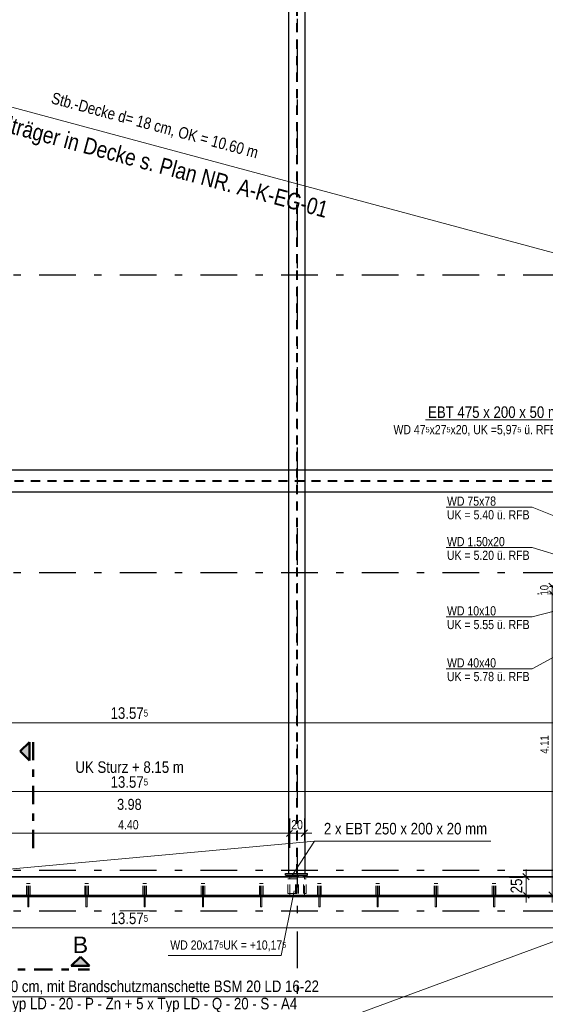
# Model space of a CAD drawing. Header units: millimetres. Extents: x -13 to 146, y -13 to 60.
# Tile 96 of 170: x 29.58 to 36.75, y 18.61 to 32.04. Entities that reach past the tile are written whole.
import ezdxf

# ---------------------------------------------------------------- set-up
doc = ezdxf.new("R2010")
doc.units = ezdxf.units.MM
for name, pattern in [('DASHDOT', [1, 0.5, -0.25, 0, -0.25]), ('DASHDOTX2', [2, 1, -0.5, 0, -0.5]), ('HIDDEN', [0.375, 0.25, -0.125])]:
    doc.linetypes.add(name, pattern=pattern)
doc.layers.add('Achsen', color=7, linetype='Continuous', lineweight=20)
doc.layers.add('Texte', color=7, linetype='Continuous', lineweight=20)
doc.styles.add('Arial', font='arial.ttf')
doc.styles.add('Arial Narrow', font='ARIALN.TTF')
doc.dimstyles.new('Arch_Strakon_dimstyle', dxfattribs={"dimtxt": 11.25, "dimasz": 1, "dimexe": 1.25, "dimexo": 0.0625, "dimgap": 1, "dimtad": 0, "dimdec": 5, "dimzin": 12, "dimdsep": 46, "dimtxsty": 'Arial Narrow', "dimblk": 'Arrowhead_Tick', "dimsah": 1, "dimcen": 0, "dimse1": 1, "dimse2": 1, "dimclrd": 6, "dimclrt": 3, "dimazin": 0, "dimtfac": 1, "dimtdec": 4, "dimtmove": 0, "dimatfit": 3, "dimldrblk": 'NONE', "dimfxl": 1, "dimtvp": 1, "dimtolj": 1, "dimtzin": 0, "dimlwd": 13, "dimarcsym": 2})

# ---------------------------------------------------------------- blocks, each defined once
blk = doc.blocks.new('Arrowhead_Tick')
at = {"color": 0, "linetype": 'Continuous', "lineweight": -2}
for p, q in [((0, 20), (0, -10)), ((-1, 0), (0, 0)), ((10, 0), (0, 0))]:
    blk.add_line(p, q, dxfattribs=at)
at = {"color": 2, "linetype": 'Continuous', "lineweight": 35}
blk.add_line((4.4, 4.4), (-4.4, -4.4), dxfattribs=at)
blk = doc.blocks.new('*D12')
at = {"layer": 'Achsen', "color": 6, "linetype": 'Continuous', "lineweight": 13}
blk.add_line((36.487, 20.108), (36.487, 20.338), dxfattribs=at)
at = {"layer": 'Defpoints', "color": 0}
for p in [(39.095, 20.348), (39.095, 20.098)]:
    blk.add_point(p, dxfattribs=at)
at = {"layer": 'Achsen', "color": 6, "lineweight": 13, "xscale": 0.01, "yscale": 0.01, "zscale": 0.01}
for p, rotation in [((36.487, 20.348), 90), ((36.487, 20.098), 270)]:
    blk.add_blockref('Arrowhead_Tick', p, dxfattribs=dict(at, rotation=rotation))
at = {"layer": 'Achsen', "color": 2, "lineweight": 35, "insert": (36.357, 20.223), "char_height": 0.1575, "attachment_point": 5, "rotation": 90, "style": 'Arial Narrow', "bg_fill": 3, "box_fill_scale": 1.1, "bg_fill_color": 256, "bg_fill_true_color": 13158600, "bg_fill_transparency": 0}
blk.add_mtext('\\A1;25', dxfattribs=at)
at = {"layer": 'Defpoints', "color": 0}
blk.add_point((36.487, 20.348), dxfattribs=at)
blk = doc.blocks.new('_None')
blk = doc.blocks.new('*D71')
at = {"layer": 'Achsen', "color": 6, "linetype": 'Continuous', "lineweight": 13}
blk.add_line((24.299, 22.45), (37.855, 22.45), dxfattribs=at)
at = {"layer": 'Defpoints', "color": 0}
for p in [(24.289, 29.625), (37.865, 26.048), (37.865, 22.45)]:
    blk.add_point(p, dxfattribs=at)
at = {"layer": 'Achsen', "color": 6, "lineweight": 13, "xscale": 0.01, "yscale": 0.01, "zscale": 0.01}
blk.add_blockref('Arrowhead_Tick', (37.865, 22.45), dxfattribs=at)
at = {"layer": 'Achsen', "color": 6, "lineweight": 13, "xscale": 0.01, "yscale": 0.01, "zscale": 0.01, "rotation": 180}
blk.add_blockref('Arrowhead_Tick', (24.289, 22.45), dxfattribs=at)
at = {"layer": 'Achsen', "color": 2, "lineweight": 35, "insert": (31.077, 22.58), "char_height": 0.1575, "attachment_point": 5, "style": 'Arial Narrow', "bg_fill": 3, "box_fill_scale": 1.1, "bg_fill_color": 256, "bg_fill_true_color": 13158600, "bg_fill_transparency": 0}
blk.add_mtext('\\A1;13.57{\\A1;\\H.6x;\\S5;}', dxfattribs=at)
blk = doc.blocks.new('*D115')
at = {"color": 6, "linetype": 'Continuous', "lineweight": 13}
blk.add_line((28.775, 38.05), (31.055, 38.05), dxfattribs=at)
at = {"layer": 'Defpoints', "color": 0}
for p in [(31.065, 38.05), (31.065, 37.378), (28.765, 25.888)]:
    blk.add_point(p, dxfattribs=at)
at = {"color": 6, "lineweight": 13, "xscale": 0.01, "yscale": 0.01, "zscale": 0.01, "rotation": 180}
blk.add_blockref('Arrowhead_Tick', (28.765, 38.05), dxfattribs=at)
at = {"color": 6, "lineweight": 13, "xscale": 0.01, "yscale": 0.01, "zscale": 0.01}
blk.add_blockref('Arrowhead_Tick', (31.065, 38.05), dxfattribs=at)
at = {"color": 2, "lineweight": 35, "insert": (29.915, 38.18), "char_height": 0.1575, "attachment_point": 5, "style": 'Arial Narrow', "bg_fill": 3, "box_fill_scale": 1.1, "bg_fill_color": 256, "bg_fill_true_color": 13158600, "bg_fill_transparency": 0}
blk.add_mtext('\\A1;2.30', dxfattribs=at)
blk = doc.blocks.new('*D116')
at = {"color": 6, "linetype": 'Continuous', "lineweight": 13}
blk.add_line((35.675, 38.05), (37.955, 38.05), dxfattribs=at)
at = {"layer": 'Defpoints', "color": 0}
for p in [(37.965, 38.05), (35.665, 37.378), (37.965, 25.868)]:
    blk.add_point(p, dxfattribs=at)
at = {"color": 6, "lineweight": 13, "xscale": 0.01, "yscale": 0.01, "zscale": 0.01, "rotation": 180}
blk.add_blockref('Arrowhead_Tick', (35.665, 38.05), dxfattribs=at)
at = {"color": 6, "lineweight": 13, "xscale": 0.01, "yscale": 0.01, "zscale": 0.01}
blk.add_blockref('Arrowhead_Tick', (37.965, 38.05), dxfattribs=at)
at = {"color": 2, "lineweight": 35, "insert": (36.815, 38.18), "char_height": 0.1575, "attachment_point": 5, "style": 'Arial Narrow', "bg_fill": 3, "box_fill_scale": 1.1, "bg_fill_color": 256, "bg_fill_true_color": 13158600, "bg_fill_transparency": 0}
blk.add_mtext('\\A1;2.30', dxfattribs=at)
blk = doc.blocks.new('*D155')
at = {"layer": 'Achsen', "color": 6, "linetype": 'Continuous', "lineweight": 13}
blk.add_line((24.3, 19.65), (37.855, 19.65), dxfattribs=at)
at = {"layer": 'Defpoints', "color": 0}
for p in [(37.865, 20.348), (24.29, 20.098), (37.865, 19.65)]:
    blk.add_point(p, dxfattribs=at)
at = {"layer": 'Achsen', "color": 6, "lineweight": 13, "xscale": 0.01, "yscale": 0.01, "zscale": 0.01, "rotation": 180}
blk.add_blockref('Arrowhead_Tick', (24.29, 19.65), dxfattribs=at)
at = {"layer": 'Achsen', "color": 6, "lineweight": 13, "xscale": 0.01, "yscale": 0.01, "zscale": 0.01}
blk.add_blockref('Arrowhead_Tick', (37.865, 19.65), dxfattribs=at)
at = {"layer": 'Achsen', "color": 2, "lineweight": 35, "insert": (31.077, 19.78), "char_height": 0.1575, "attachment_point": 5, "style": 'Arial Narrow', "bg_fill": 3, "box_fill_scale": 1.1, "bg_fill_color": 256, "bg_fill_true_color": 13158600, "bg_fill_transparency": 0}
blk.add_mtext('\\A1;13.57{\\A1;\\H.6x;\\S5;}', dxfattribs=at)
blk = doc.blocks.new('*D239')
at = {"color": 6, "linetype": 'Continuous', "lineweight": 13}
blk.add_line((24.191, 18.71), (38.573, 18.71), dxfattribs=at)
at = {"layer": 'Defpoints', "color": 0}
for p in [(24.181, 19.938), (38.583, 19.938), (38.583, 18.71)]:
    blk.add_point(p, dxfattribs=at)
at = {"color": 6, "lineweight": 13, "xscale": 0.01, "yscale": 0.01, "zscale": 0.01, "rotation": 180}
blk.add_blockref('Arrowhead_Tick', (24.181, 18.71), dxfattribs=at)
at = {"color": 6, "lineweight": 13, "xscale": 0.01, "yscale": 0.01, "zscale": 0.01}
blk.add_blockref('Arrowhead_Tick', (38.583, 18.71), dxfattribs=at)
blk = doc.blocks.new('*D241')
at = {"color": 6, "linetype": 'Continuous', "lineweight": 13}
blk.add_line((24.3, 21.51), (37.855, 21.51), dxfattribs=at)
at = {"layer": 'Defpoints', "color": 0}
for p in [(37.865, 21.51), (24.29, 20.558), (37.865, 20.098)]:
    blk.add_point(p, dxfattribs=at)
at = {"color": 6, "lineweight": 13, "xscale": 0.01, "yscale": 0.01, "zscale": 0.01}
blk.add_blockref('Arrowhead_Tick', (37.865, 21.51), dxfattribs=at)
at = {"color": 6, "lineweight": 13, "xscale": 0.01, "yscale": 0.01, "zscale": 0.01, "rotation": 180}
blk.add_blockref('Arrowhead_Tick', (24.29, 21.51), dxfattribs=at)
at = {"color": 2, "lineweight": 35, "insert": (31.077, 21.64), "char_height": 0.1575, "attachment_point": 5, "style": 'Arial Narrow', "bg_fill": 3, "box_fill_scale": 1.1, "bg_fill_color": 256, "bg_fill_true_color": 13158600, "bg_fill_transparency": 0}
blk.add_mtext('\\A1;13.57{\\A1;\\H.6x;\\S5;}', dxfattribs=at)
blk = doc.blocks.new('*D598')
at = {"color": 6, "linetype": 'Continuous', "lineweight": 13}
blk.add_line((36.844, 20.108), (36.844, 24.197), dxfattribs=at)
at = {"layer": 'Defpoints', "color": 0}
for p in [(36.844, 24.207), (37.865, 24.207), (37.865, 20.098)]:
    blk.add_point(p, dxfattribs=at)
at = {"color": 6, "lineweight": 13, "xscale": 0.01, "yscale": 0.01, "zscale": 0.01}
for p, rotation in [((36.844, 24.207), 90), ((36.844, 20.098), 270)]:
    blk.add_blockref('Arrowhead_Tick', p, dxfattribs=dict(at, rotation=rotation))
at = {"color": 3, "lineweight": 35, "insert": (36.738, 22.152), "char_height": 0.1125, "attachment_point": 5, "rotation": 90, "style": 'Arial Narrow', "bg_fill": 3, "box_fill_scale": 1.1, "bg_fill_color": 256, "bg_fill_true_color": 13158600, "bg_fill_transparency": 0}
blk.add_mtext('\\A1;4.11', dxfattribs=at)
blk = doc.blocks.new('*D599')
at = {"color": 6, "linetype": 'Continuous', "lineweight": 13}
for p, q in [((36.844, 24.317), (36.844, 24.327)), ((36.844, 24.207), (36.844, 24.307)), ((36.844, 24.197), (36.844, 24.187))]:
    blk.add_line(p, q, dxfattribs=at)
at = {"layer": 'Defpoints', "color": 0}
for p in [(37.865, 24.307), (37.865, 24.207)]:
    blk.add_point(p, dxfattribs=at)
at = {"color": 6, "lineweight": 13, "xscale": 0.01, "yscale": 0.01, "zscale": 0.01}
for p, rotation in [((36.844, 24.307), 270), ((36.844, 24.207), 90)]:
    blk.add_blockref('Arrowhead_Tick', p, dxfattribs=dict(at, rotation=rotation))
at = {"color": 3, "lineweight": 35, "insert": (36.737, 24.257), "char_height": 0.1125, "attachment_point": 5, "rotation": 90, "style": 'Arial Narrow', "bg_fill": 3, "box_fill_scale": 1.1, "bg_fill_color": 256, "bg_fill_true_color": 13158600, "bg_fill_transparency": 0}
blk.add_mtext('\\A1;10', dxfattribs=at)
at = {"layer": 'Defpoints', "color": 0}
blk.add_point((36.844, 24.307), dxfattribs=at)
blk = doc.blocks.new('*D807')
at = {"color": 6, "linetype": 'Continuous', "lineweight": 13}
blk.add_line((28.874, 20.943), (33.254, 20.943), dxfattribs=at)
at = {"layer": 'Defpoints', "color": 0}
for p in [(33.264, 20.943), (28.864, 20.098), (33.264, 20.098)]:
    blk.add_point(p, dxfattribs=at)
at = {"color": 6, "lineweight": 13, "xscale": 0.01, "yscale": 0.01, "zscale": 0.01}
blk.add_blockref('Arrowhead_Tick', (33.264, 20.943), dxfattribs=at)
at = {"color": 6, "lineweight": 13, "xscale": 0.01, "yscale": 0.01, "zscale": 0.01, "rotation": 180}
blk.add_blockref('Arrowhead_Tick', (28.864, 20.943), dxfattribs=at)
at = {"color": 3, "lineweight": 35, "insert": (31.064, 21.057), "char_height": 0.125, "attachment_point": 5, "style": 'Arial Narrow', "bg_fill": 3, "box_fill_scale": 1.1, "bg_fill_color": 256, "bg_fill_true_color": 13158600, "bg_fill_transparency": 0}
blk.add_mtext('\\A1;4.40', dxfattribs=at)
blk = doc.blocks.new('*D808')
at = {"color": 6, "linetype": 'Continuous', "lineweight": 13}
blk.add_line((33.274, 20.943), (33.454, 20.943), dxfattribs=at)
at = {"layer": 'Defpoints', "color": 0}
for p in [(33.264, 20.098), (33.464, 20.098)]:
    blk.add_point(p, dxfattribs=at)
at = {"color": 6, "lineweight": 13, "xscale": 0.01, "yscale": 0.01, "zscale": 0.01}
blk.add_blockref('Arrowhead_Tick', (33.464, 20.943), dxfattribs=at)
at = {"color": 6, "lineweight": 13, "xscale": 0.01, "yscale": 0.01, "zscale": 0.01, "rotation": 180}
blk.add_blockref('Arrowhead_Tick', (33.264, 20.943), dxfattribs=at)
at = {"color": 3, "lineweight": 35, "insert": (33.364, 21.057), "char_height": 0.125, "attachment_point": 5, "style": 'Arial Narrow', "bg_fill": 3, "box_fill_scale": 1.1, "bg_fill_color": 256, "bg_fill_true_color": 13158600, "bg_fill_transparency": 0}
blk.add_mtext('\\A1;20', dxfattribs=at)
at = {"layer": 'Defpoints', "color": 0}
blk.add_point((33.464, 20.943), dxfattribs=at)

msp = doc.modelspace()

# ---------------------------------------------------------------- hatches: boundary and pattern name
at = {"lineweight": 25, "true_color": 0x0000ff}
for points in [[(29.589631, 22.059828), (29.714631, 21.934828), (29.714631, 22.184828)], [(30.408561, 19.257487), (30.283561, 19.132487), (30.533561, 19.132487)]]:
    msp.add_hatch(color=5, dxfattribs=at).paths.add_polyline_path(points)

# ---------------------------------------------------------------- linework, layer by layer
at = {"color": 5, "linetype": 'Continuous', "lineweight": 18}
for p, q in [((43.626709, 27.044015), (5.594235, 37.258093)), ((37.601992, 26.579798), (35.115125, 26.579798)), ((35.399653, 25.390453), (36.572373, 25.390453)), ((36.572373, 25.390453), (37.835996, 24.882191)), ((35.399653, 24.838133), (36.572373, 24.838133)), ((36.572373, 24.838133), (37.360643, 24.595937)), ((36.572373, 23.8938), (37.909315, 24.2441)), ((35.399653, 23.8938), (36.572373, 23.8938)), ((36.572373, 23.184271), (37.864608, 23.898246)), ((35.399653, 23.184271), (36.572373, 23.184271)), ((33.601597, 20.833647), (28.966411, 20.406817)), ((33.601597, 20.833647), (33.277333, 20.336215)), ((36.006716, 20.833647), (33.601597, 20.833647)), ((33.146818, 19.273438), (33.324233, 20.157851)), ((33.146818, 19.273438), (31.608544, 19.273438))]:
    msp.add_line(p, q, dxfattribs=at)
at = {"color": 4, "linetype": 'Continuous', "lineweight": 50}
for p, q in [((29.714631, 22.184828), (29.589631, 22.059828)), ((29.714631, 21.934828), (29.714631, 22.184828)), ((29.589631, 22.059828), (29.714631, 21.934828)), ((30.408561, 19.257487), (30.283561, 19.132487)), ((30.533561, 19.132487), (30.408561, 19.257487)), ((30.283561, 19.132487), (30.533561, 19.132487))]:
    msp.add_line(p, q, dxfattribs=at)
at = {"color": 4, "linetype": 'DASHDOT', "lineweight": 50, "ltscale": 0.5}
for p, q in [((29.764631, 20.737108), (29.764631, 22.184828)), ((29.178809, 19.082487), (30.533561, 19.082487))]:
    msp.add_line(p, q, dxfattribs=at)
at = {"layer": 'Achsen', "color": 3, "linetype": 'DASHDOTX2', "lineweight": 25, "ltscale": 0.5}
for p, q in [((33.364631, 39.402162), (33.364631, 13.251851)), ((3.447631, 28.55799), (49.122527, 28.55799)), ((3.447631, 24.49799), (49.122527, 24.49799)), ((3.447631, 20.43799), (49.122527, 20.43799)), ((3.447631, 19.88299), (49.122527, 19.88299))]:
    msp.add_line(p, q, dxfattribs=at)
at = {"layer": 'Achsen', "color": 5, "linetype": 'Continuous', "lineweight": 18}
msp.add_line((24.039236, 14.747263), (38.534235, 20.07808), dxfattribs=at)

# ---------------------------------------------------------------- texts
at = {"color": 2, "lineweight": 35, "insert": (26.677484, 18.491361), "char_height": 0.1575, "attachment_point": 7, "line_spacing_factor": 0.9, "style": 'Arial Narrow'}
msp.add_mtext('Querkraftdorn Schöck o. glw. e = 80 cm, mit Brandschutzmanschette BSM 20 LD 16-22{\\P}5 x Typ LD - Q - 20 - S - A4 + 9 x Typ LD - 20 - P - Zn + 5 x Typ LD - Q - 20 - S - A4', dxfattribs=at)
at = {"layer": 'Achsen', "color": 2, "lineweight": 35, "style": 'Arial Narrow'}
msp.add_text('Brückendach Stb. d= 25 cm OK. + 8.55 m, kann erst nach Fertigstellung', height=0.1575, rotation=20.192, dxfattribs=at).set_placement((27.860829, 16.221617))

# ---------------------------------------------------------------- next in the draw order: dimensions: what is measured, and where the dimension line sits
at = {"layer": 'Achsen', "lineweight": 35}
dim = msp.add_linear_dim(base=(37.865236, 22.45), p1=(24.289235, 29.62533), p2=(37.865236, 26.048114), text='13.57{\\A1;\\H.6x;\\S5;}', dimstyle='Arch_Strakon_dimstyle', override={"dimscale": 0.01, "dimtxt": 15.75, "dimasz": 1, "dimgap": 5, "dimtad": 1, "dimjust": 0, "dimtih": 0, "dimtoh": 0, "dimdec": 5, "dimdsep": 46, "dimtxsty": 'Arial Narrow', "dimclrd": 6, "dimclrt": 2, "dimtix": 1, "dimtofl": 255, "dimtmove": 0, "dimatfit": 2, "dimfxl": 0, "dimfxlon": 0, "dimtvp": 31.746032, "dimtfill": 1, "dimtfillclr": 7, "dimlwd": 13}, dxfattribs=at)
dim.commit()
dim.dimension.update_dxf_attribs({"geometry": '*D71', "text_midpoint": (31.077235, 22.45), "dimtype": 160})
dim = msp.add_linear_dim(base=(36.487084, 20.34809), p1=(39.094608, 20.09809), p2=(39.094608, 20.34809), angle=90, text='25', dimstyle='Arch_Strakon_dimstyle', override={"dimscale": 0.01, "dimtxt": 15.75, "dimasz": 1, "dimgap": 5, "dimtad": 1, "dimjust": 0, "dimtih": 0, "dimtoh": 0, "dimdec": 4, "dimdsep": 46, "dimtxsty": 'Arial Narrow', "dimclrd": 6, "dimclrt": 2, "dimtix": 1, "dimtofl": 255, "dimtmove": 0, "dimatfit": 2, "dimfxl": 0, "dimfxlon": 0, "dimtvp": 31.746032, "dimtfill": 1, "dimtfillclr": 7, "dimlwd": 13}, dxfattribs=at)
dim.commit()
dim.dimension.update_dxf_attribs({"geometry": '*D12', "text_midpoint": (36.487084, 20.22309), "dimtype": 160})

# ---------------------------------------------------------------- next in the draw order: linework, layer by layer
at = {"color": 6, "linetype": 'HIDDEN', "lineweight": 13, "ltscale": 0.5}
for p, q in [((24.334236, 25.755864), (37.819608, 25.755864)), ((24.334236, 25.740364), (37.819608, 25.740364))]:
    msp.add_line(p, q, dxfattribs=at)
at = {"layer": 'Achsen', "color": 3, "linetype": 'Continuous', "lineweight": 25}
msp.add_line((24.334236, 25.598122), (37.819608, 25.598122), dxfattribs=at)

# ---------------------------------------------------------------- next in the draw order: texts
at = {"layer": 'Texte', "color": 3, "lineweight": 25, "style": 'Arial Narrow'}
for s, p in [('WD 75x78', (35.409358, 25.409985)), ('UK = 5.40 ü. RFB', (35.409358, 25.223496)), ('WD 1.50x20', (35.409358, 24.857665)), ('UK = 5.20 ü. RFB', (35.409358, 24.671176)), ('WD 10x10', (35.409358, 23.913332)), ('WD 40x40', (35.409358, 23.203803))]:
    msp.add_text(s, height=0.125, dxfattribs=at).set_placement(p)

# ---------------------------------------------------------------- next in the draw order: dimensions: what is measured, and where the dimension line sits
at = {"lineweight": 35}
for base, p1, p2, picture, middle in [((31.064631, 38.05), (28.764631, 25.888143), (31.064631, 37.37809), '*D115', (29.914631, 38.05)), ((37.965486, 38.05), (35.664631, 37.37809), (37.965486, 25.868114), '*D116', (36.815059, 38.05))]:
    dim = msp.add_linear_dim(base=base, p1=p1, p2=p2, text='2.30', dimstyle='Arch_Strakon_dimstyle', override={"dimscale": 0.01, "dimtxt": 15.75, "dimasz": 1, "dimgap": 5, "dimtad": 1, "dimjust": 0, "dimtih": 0, "dimtoh": 0, "dimdec": 5, "dimdsep": 46, "dimtxsty": 'Arial Narrow', "dimclrd": 6, "dimclrt": 2, "dimtix": 1, "dimtofl": 255, "dimtmove": 0, "dimatfit": 2, "dimfxl": 0, "dimfxlon": 0, "dimtvp": 31.746032, "dimtfill": 1, "dimtfillclr": 7, "dimlwd": 13}, dxfattribs=at)
    dim.commit()
    dim.dimension.update_dxf_attribs({"geometry": picture, "text_midpoint": middle, "dimtype": 160})
at = {"layer": 'Achsen', "lineweight": 35}
dim = msp.add_linear_dim(base=(37.864608, 19.65), p1=(24.289608, 20.09809), p2=(37.864608, 20.34809), text='13.57{\\A1;\\H.6x;\\S5;}', dimstyle='Arch_Strakon_dimstyle', override={"dimscale": 0.01, "dimtxt": 15.75, "dimasz": 1, "dimgap": 5, "dimtad": 1, "dimjust": 0, "dimtih": 0, "dimtoh": 0, "dimdec": 5, "dimdsep": 46, "dimtxsty": 'Arial Narrow', "dimclrd": 6, "dimclrt": 2, "dimtix": 1, "dimtofl": 255, "dimtmove": 0, "dimatfit": 2, "dimfxl": 0, "dimfxlon": 0, "dimtvp": 31.746032, "dimtfill": 1, "dimtfillclr": 7, "dimlwd": 13}, dxfattribs=at)
dim.commit()
dim.dimension.update_dxf_attribs({"geometry": '*D155', "text_midpoint": (31.077108, 19.65), "dimtype": 160})

# ---------------------------------------------------------------- next in the draw order: linework, layer by layer
at = {"color": 6, "linetype": 'HIDDEN', "lineweight": 13, "ltscale": 0.5}
for p, q in [((29.690402, 19.938093), (29.691011, 19.938093)), ((29.691011, 19.938093), (29.692745, 19.938093)), ((29.692745, 19.938093), (29.69534, 19.938093)), ((29.69534, 19.938093), (29.698402, 19.938093)), ((29.698402, 19.938093), (29.701463, 19.938093)), ((29.701463, 19.938093), (29.704058, 19.938093)), ((29.704058, 19.938093), (29.705793, 19.938093)), ((29.705793, 19.938093), (29.706402, 19.938093)), ((30.484568, 19.938093), (30.485177, 19.938093)), ((30.485177, 19.938093), (30.486911, 19.938093)), ((30.486911, 19.938093), (30.489507, 19.938093)), ((30.489507, 19.938093), (30.492568, 19.938093)), ((30.492568, 19.938093), (30.49563, 19.938093)), ((30.49563, 19.938093), (30.498225, 19.938093)), ((30.498225, 19.938093), (30.499959, 19.938093)), ((30.499959, 19.938093), (30.500568, 19.938093)), ((31.278735, 19.938093), (31.279344, 19.938093)), ((31.279344, 19.938093), (31.281078, 19.938093)), ((31.281078, 19.938093), (31.283673, 19.938093)), ((31.283673, 19.938093), (31.286735, 19.938093)), ((31.286735, 19.938093), (31.289796, 19.938093)), ((31.289796, 19.938093), (31.292392, 19.938093)), ((31.292392, 19.938093), (31.294126, 19.938093)), ((31.294126, 19.938093), (31.294735, 19.938093)), ((32.072902, 19.938093), (32.073511, 19.938093)), ((32.073511, 19.938093), (32.075245, 19.938093)), ((32.075245, 19.938093), (32.07784, 19.938093)), ((32.07784, 19.938093), (32.080902, 19.938093)), ((32.080902, 19.938093), (32.083963, 19.938093)), ((32.083963, 19.938093), (32.086558, 19.938093)), ((32.086558, 19.938093), (32.088293, 19.938093)), ((32.088293, 19.938093), (32.088902, 19.938093)), ((32.867068, 19.938093), (32.867677, 19.938093)), ((32.867677, 19.938093), (32.869411, 19.938093)), ((32.869411, 19.938093), (32.872007, 19.938093)), ((32.872007, 19.938093), (32.875068, 19.938093)), ((32.875068, 19.938093), (32.87813, 19.938093)), ((32.87813, 19.938093), (32.880725, 19.938093)), ((32.880725, 19.938093), (32.882459, 19.938093)), ((32.882459, 19.938093), (32.883068, 19.938093)), ((33.661235, 19.938093), (33.661844, 19.938093)), ((33.661844, 19.938093), (33.663578, 19.938093)), ((33.663578, 19.938093), (33.666173, 19.938093)), ((33.666173, 19.938093), (33.669235, 19.938093)), ((33.669235, 19.938093), (33.672296, 19.938093)), ((33.672296, 19.938093), (33.674892, 19.938093)), ((33.674892, 19.938093), (33.676626, 19.938093)), ((33.676626, 19.938093), (33.677235, 19.938093)), ((34.455402, 19.938093), (34.456011, 19.938093)), ((34.456011, 19.938093), (34.457745, 19.938093)), ((34.457745, 19.938093), (34.46034, 19.938093)), ((34.46034, 19.938093), (34.463402, 19.938093)), ((34.463402, 19.938093), (34.466463, 19.938093)), ((34.466463, 19.938093), (34.469058, 19.938093)), ((34.469058, 19.938093), (34.470793, 19.938093)), ((34.470793, 19.938093), (34.471402, 19.938093)), ((35.249568, 19.938093), (35.250177, 19.938093)), ((35.250177, 19.938093), (35.251911, 19.938093)), ((35.251911, 19.938093), (35.254507, 19.938093)), ((35.254507, 19.938093), (35.257568, 19.938093)), ((35.257568, 19.938093), (35.26063, 19.938093)), ((35.26063, 19.938093), (35.263225, 19.938093)), ((35.263225, 19.938093), (35.264959, 19.938093)), ((35.264959, 19.938093), (35.265568, 19.938093)), ((36.043735, 19.938093), (36.044344, 19.938093)), ((36.044344, 19.938093), (36.046078, 19.938093)), ((36.046078, 19.938093), (36.048673, 19.938093)), ((36.048673, 19.938093), (36.051735, 19.938093)), ((36.051735, 19.938093), (36.054796, 19.938093)), ((36.054796, 19.938093), (36.057392, 19.938093)), ((36.057392, 19.938093), (36.059126, 19.938093)), ((36.059126, 19.938093), (36.059735, 19.938093))]:
    msp.add_line(p, q, dxfattribs=at)
at = {"layer": 'Achsen', "color": 3, "linetype": 'Continuous', "lineweight": 25}
msp.add_line((24.334236, 25.898122), (37.819608, 25.898122), dxfattribs=at)

# ---------------------------------------------------------------- next in the draw order: texts
at = {"color": 2, "lineweight": 35, "style": 'Arial Narrow'}
msp.add_text('Stb.-Decke d= 18 cm, OK = 10.60 m', height=0.1575, rotation=344.967, dxfattribs=at).set_placement((30.000783, 30.901759))
at = {"color": 4, "lineweight": 50, "style": 'Arial Narrow'}
msp.add_text('Stahlträger in Decke s. Plan NR. A-K-EG-01', height=0.225, rotation=344.9672444, dxfattribs=at).set_placement((28.880203, 30.642591))
at = {"color": 2, "lineweight": 35, "style": 'Arial Narrow'}
msp.add_text('EBT 475 x 200 x 50 mm', height=0.1575, dxfattribs=at).set_placement((35.150893, 26.607427))
at = {"color": 4, "lineweight": 50, "style": 'Arial'}
msp.add_text('B', height=0.225, dxfattribs=at).set_placement((30.305061, 19.307487))
at = {"color": 3, "lineweight": 25, "char_height": 0.125, "attachment_point": 7, "line_spacing_factor": 0.9, "style": 'Arial Narrow'}
for s, insert in [('WD 47{\\A1;\\H.6x;\\S5;}x27{\\A1;\\H.6x;\\S5;}x20, UK =5,97{\\A1;\\H.6x;\\S5;} ü. RFB = +10,14{\\A1;\\H.6x;\\S5;}', (34.679363, 26.362148)), ('WD 20x17{\\A1;\\H.6x;\\S5;}UK = +10,17{\\A1;\\H.6x;\\S5;}', (31.635066, 19.330902))]:
    msp.add_mtext(s, dxfattribs=dict(at, insert=insert))

# ---------------------------------------------------------------- next in the draw order: dimensions: what is measured, and where the dimension line sits
at = {"lineweight": 35}
for base, p1, p2, text, picture, middle in [((37.864608, 21.50969), (24.289662, 20.55809), (37.864608, 20.09809), '13.57{\\A1;\\H.6x;\\S5;}', '*D241', (31.077135, 21.50969)), ((38.582684, 18.70969), (24.181235, 19.938093), (38.582684, 19.938093), ' ', '*D239', (31.381959, 18.70969))]:
    dim = msp.add_linear_dim(base=base, p1=p1, p2=p2, text=text, dimstyle='Arch_Strakon_dimstyle', override={"dimscale": 0.01, "dimtxt": 15.75, "dimasz": 1, "dimgap": 5, "dimtad": 1, "dimjust": 0, "dimtih": 0, "dimtoh": 0, "dimdec": 5, "dimdsep": 46, "dimtxsty": 'Arial Narrow', "dimclrd": 6, "dimclrt": 2, "dimtix": 1, "dimtofl": 255, "dimtmove": 0, "dimatfit": 2, "dimfxl": 0, "dimfxlon": 0, "dimtvp": 31.746032, "dimtfill": 1, "dimtfillclr": 7, "dimlwd": 13}, dxfattribs=at)
    dim.commit()
    dim.dimension.update_dxf_attribs({"geometry": picture, "text_midpoint": middle, "dimtype": 160})

# ---------------------------------------------------------------- next in the draw order: linework, layer by layer
at = {"color": 6, "linetype": 'HIDDEN', "lineweight": 13, "ltscale": 0.5}
for p, q in [((33.644235, 20.258093), (33.646138, 20.258093)), ((33.644235, 20.09809), (33.644235, 20.258093)), ((33.646138, 20.258093), (33.651557, 20.258093)), ((33.651557, 20.258093), (33.659668, 20.258093)), ((33.659668, 20.258093), (33.669235, 20.258093)), ((33.661235, 20.09809), (33.661235, 20.258093)), ((33.669235, 20.258093), (33.678802, 20.258093)), ((33.677235, 20.09809), (33.677235, 20.258093)), ((33.678802, 20.258093), (33.686913, 20.258093)), ((33.686913, 20.258093), (33.692332, 20.258093)), ((33.692332, 20.258093), (33.694235, 20.258093)), ((33.694235, 20.09809), (33.694235, 20.258093)), ((34.438402, 20.258093), (34.440305, 20.258093)), ((34.438402, 20.09809), (34.438402, 20.258093)), ((34.440305, 20.258093), (34.445724, 20.258093)), ((34.445724, 20.258093), (34.453834, 20.258093)), ((34.453834, 20.258093), (34.463402, 20.258093)), ((34.455402, 20.09809), (34.455402, 20.258093)), ((34.463402, 20.258093), (34.472969, 20.258093)), ((34.471402, 20.09809), (34.471402, 20.258093)), ((34.472969, 20.258093), (34.481079, 20.258093)), ((34.481079, 20.258093), (34.486499, 20.258093)), ((34.486499, 20.258093), (34.488402, 20.258093)), ((34.488402, 20.09809), (34.488402, 20.258093)), ((35.232568, 20.258093), (35.234471, 20.258093)), ((35.232568, 20.09809), (35.232568, 20.258093)), ((35.234471, 20.258093), (35.239891, 20.258093)), ((35.239891, 20.258093), (35.248001, 20.258093)), ((35.248001, 20.258093), (35.257568, 20.258093)), ((35.249568, 20.09809), (35.249568, 20.258093)), ((35.257568, 20.258093), (35.267135, 20.258093)), ((35.265568, 20.09809), (35.265568, 20.258093)), ((35.267135, 20.258093), (35.275246, 20.258093)), ((35.275246, 20.258093), (35.280665, 20.258093)), ((35.280665, 20.258093), (35.282568, 20.258093)), ((35.282568, 20.09809), (35.282568, 20.258093)), ((36.026735, 20.258093), (36.028638, 20.258093)), ((36.026735, 20.09809), (36.026735, 20.258093)), ((36.028638, 20.258093), (36.034057, 20.258093)), ((36.034057, 20.258093), (36.042168, 20.258093)), ((36.042168, 20.258093), (36.051735, 20.258093)), ((36.043735, 20.09809), (36.043735, 20.258093)), ((36.051735, 20.258093), (36.061302, 20.258093)), ((36.059735, 20.09809), (36.059735, 20.258093)), ((36.061302, 20.258093), (36.069413, 20.258093)), ((36.069413, 20.258093), (36.074832, 20.258093)), ((36.074832, 20.258093), (36.076735, 20.258093)), ((36.076735, 20.09809), (36.076735, 20.258093)), ((33.661235, 19.938093), (33.661235, 20.07809)), ((33.677235, 19.938093), (33.677235, 20.07809)), ((34.455402, 19.938093), (34.455402, 20.07809)), ((34.471402, 19.938093), (34.471402, 20.07809)), ((35.249568, 19.938093), (35.249568, 20.07809)), ((35.265568, 19.938093), (35.265568, 20.07809)), ((36.043735, 19.938093), (36.043735, 20.07809)), ((36.059735, 19.938093), (36.059735, 20.07809))]:
    msp.add_line(p, q, dxfattribs=at)
at = {"layer": 'Achsen', "color": 3, "linetype": 'Continuous', "lineweight": 25}
for p, q in [((33.661235, 20.07809), (33.661235, 20.09809)), ((33.677235, 20.07809), (33.677235, 20.09809)), ((34.455402, 20.07809), (34.455402, 20.09809)), ((34.471402, 20.07809), (34.471402, 20.09809)), ((35.249568, 20.07809), (35.249568, 20.09809)), ((35.265568, 20.07809), (35.265568, 20.09809)), ((36.043735, 20.07809), (36.043735, 20.09809)), ((36.059735, 20.07809), (36.059735, 20.09809))]:
    msp.add_line(p, q, dxfattribs=at)

# ---------------------------------------------------------------- next in the draw order: texts
at = {"color": 2, "lineweight": 35, "style": 'Arial Narrow'}
for s, p in [('UK Sturz + 8.15 m', (30.341207, 21.765072)), ('2 x EBT 250 x 200 x 20 mm', (33.730115, 20.925445))]:
    msp.add_text(s, height=0.1575, dxfattribs=at).set_placement(p)
at = {"color": 2, "lineweight": 35, "insert": (31.077135, 21.33469), "char_height": 0.15, "attachment_point": 5, "line_spacing_factor": 0.9, "style": 'Arial Narrow'}
msp.add_mtext('3.98', dxfattribs=at)

# ---------------------------------------------------------------- next in the draw order: dimensions: what is measured, and where the dimension line sits
at = {"lineweight": 35}
dim = msp.add_linear_dim(base=(36.844444, 24.206693), p1=(37.864608, 20.09809), p2=(37.864608, 24.206693), angle=90, text='4.11', dimstyle='Arch_Strakon_dimstyle', override={"dimscale": 0.01, "dimtxt": 11.25, "dimasz": 1, "dimgap": 5, "dimtad": 1, "dimjust": 0, "dimtih": 0, "dimtoh": 0, "dimdec": 5, "dimdsep": 46, "dimtxsty": 'Arial Narrow', "dimclrd": 6, "dimclrt": 3, "dimtix": 1, "dimtofl": 255, "dimtmove": 0, "dimatfit": 2, "dimfxl": 0, "dimfxlon": 0, "dimtvp": 44.444444, "dimtfill": 1, "dimtfillclr": 7, "dimlwd": 13}, dxfattribs=at)
dim.commit()
dim.dimension.update_dxf_attribs({"geometry": '*D598', "text_midpoint": (36.844444, 22.152392), "dimtype": 160})
dim = msp.add_linear_dim(base=(33.264236, 20.94342), p1=(28.864236, 20.09809), p2=(33.264236, 20.09809), text='4.40', dimstyle='Arch_Strakon_dimstyle', override={"dimscale": 0.01, "dimtxt": 12.5, "dimasz": 1, "dimgap": 5, "dimtad": 1, "dimjust": 0, "dimtih": 0, "dimtoh": 0, "dimdec": 5, "dimdsep": 46, "dimtxsty": 'Arial Narrow', "dimclrd": 6, "dimclrt": 3, "dimtix": 1, "dimtofl": 255, "dimtmove": 0, "dimatfit": 2, "dimfxl": 0, "dimfxlon": 0, "dimtvp": 40, "dimtfill": 1, "dimtfillclr": 7, "dimlwd": 13}, dxfattribs=at)
dim.commit()
dim.dimension.update_dxf_attribs({"geometry": '*D807', "text_midpoint": (31.064236, 20.94342), "dimtype": 160})

# ---------------------------------------------------------------- next in the draw order: linework, layer by layer
at = {"color": 6, "linetype": 'HIDDEN', "lineweight": 13, "ltscale": 0.5}
for p, q in [((29.673402, 20.258093), (29.675305, 20.258093)), ((29.673402, 20.09809), (29.673402, 20.258093)), ((29.675305, 20.258093), (29.680724, 20.258093)), ((29.680724, 20.258093), (29.688834, 20.258093)), ((29.688834, 20.258093), (29.698402, 20.258093)), ((29.690402, 20.09809), (29.690402, 20.258093)), ((29.698402, 20.258093), (29.707969, 20.258093)), ((29.706402, 20.09809), (29.706402, 20.258093)), ((29.707969, 20.258093), (29.716079, 20.258093)), ((29.716079, 20.258093), (29.721499, 20.258093)), ((29.721499, 20.258093), (29.723402, 20.258093)), ((29.723402, 20.09809), (29.723402, 20.258093)), ((30.467568, 20.258093), (30.469471, 20.258093)), ((30.467568, 20.09809), (30.467568, 20.258093)), ((30.469471, 20.258093), (30.474891, 20.258093)), ((30.474891, 20.258093), (30.483001, 20.258093)), ((30.483001, 20.258093), (30.492568, 20.258093)), ((30.484568, 20.09809), (30.484568, 20.258093)), ((30.492568, 20.258093), (30.502135, 20.258093)), ((30.500568, 20.09809), (30.500568, 20.258093)), ((30.502135, 20.258093), (30.510246, 20.258093)), ((30.510246, 20.258093), (30.515665, 20.258093)), ((30.515665, 20.258093), (30.517568, 20.258093)), ((30.517568, 20.09809), (30.517568, 20.258093)), ((31.261735, 20.258093), (31.263638, 20.258093)), ((31.261735, 20.09809), (31.261735, 20.258093)), ((31.263638, 20.258093), (31.269057, 20.258093)), ((31.269057, 20.258093), (31.277168, 20.258093)), ((31.277168, 20.258093), (31.286735, 20.258093)), ((31.278735, 20.09809), (31.278735, 20.258093)), ((31.286735, 20.258093), (31.296302, 20.258093)), ((31.294735, 20.09809), (31.294735, 20.258093)), ((31.296302, 20.258093), (31.304413, 20.258093)), ((31.304413, 20.258093), (31.309832, 20.258093)), ((31.309832, 20.258093), (31.311735, 20.258093)), ((31.311735, 20.09809), (31.311735, 20.258093)), ((32.055902, 20.258093), (32.057805, 20.258093)), ((32.055902, 20.09809), (32.055902, 20.258093)), ((32.057805, 20.258093), (32.063224, 20.258093)), ((32.063224, 20.258093), (32.071334, 20.258093)), ((32.071334, 20.258093), (32.080902, 20.258093)), ((32.072902, 20.09809), (32.072902, 20.258093)), ((32.080902, 20.258093), (32.090469, 20.258093)), ((32.088902, 20.09809), (32.088902, 20.258093)), ((32.090469, 20.258093), (32.098579, 20.258093)), ((32.098579, 20.258093), (32.103999, 20.258093)), ((32.103999, 20.258093), (32.105902, 20.258093)), ((32.105902, 20.09809), (32.105902, 20.258093)), ((32.850068, 20.258093), (32.851971, 20.258093)), ((32.850068, 20.09809), (32.850068, 20.258093)), ((32.851971, 20.258093), (32.857391, 20.258093)), ((32.857391, 20.258093), (32.865501, 20.258093)), ((32.865501, 20.258093), (32.875068, 20.258093)), ((32.867068, 20.09809), (32.867068, 20.258093)), ((32.875068, 20.258093), (32.884635, 20.258093)), ((32.883068, 20.09809), (32.883068, 20.258093)), ((32.884635, 20.258093), (32.892746, 20.258093)), ((32.892746, 20.258093), (32.898165, 20.258093)), ((32.898165, 20.258093), (32.900068, 20.258093)), ((32.900068, 20.09809), (32.900068, 20.258093)), ((29.690402, 19.938093), (29.690402, 20.07809)), ((29.706402, 19.938093), (29.706402, 20.07809)), ((30.484568, 19.938093), (30.484568, 20.07809)), ((30.500568, 19.938093), (30.500568, 20.07809)), ((31.278735, 19.938093), (31.278735, 20.07809)), ((31.294735, 19.938093), (31.294735, 20.07809)), ((32.072902, 19.938093), (32.072902, 20.07809)), ((32.088902, 19.938093), (32.088902, 20.07809)), ((32.867068, 19.938093), (32.867068, 20.07809)), ((32.883068, 19.938093), (32.883068, 20.07809))]:
    msp.add_line(p, q, dxfattribs=at)
at = {"layer": 'Achsen', "color": 3, "linetype": 'Continuous', "lineweight": 25}
for p, q in [((29.690402, 20.07809), (29.690402, 20.09809)), ((29.706402, 20.07809), (29.706402, 20.09809)), ((30.484568, 20.07809), (30.484568, 20.09809)), ((30.500568, 20.07809), (30.500568, 20.09809)), ((31.278735, 20.07809), (31.278735, 20.09809)), ((31.294735, 20.07809), (31.294735, 20.09809)), ((32.072902, 20.07809), (32.072902, 20.09809)), ((32.088902, 20.07809), (32.088902, 20.09809)), ((32.867068, 20.07809), (32.867068, 20.09809)), ((32.883068, 20.07809), (32.883068, 20.09809))]:
    msp.add_line(p, q, dxfattribs=at)

# ---------------------------------------------------------------- next in the draw order: texts
at = {"layer": 'Texte', "color": 3, "lineweight": 25, "style": 'Arial Narrow'}
for s, p in [('UK = 5.55 ü. RFB', (35.409358, 23.726843)), ('UK = 5.78 ü. RFB', (35.409358, 23.017314))]:
    msp.add_text(s, height=0.125, dxfattribs=at).set_placement(p)

# ---------------------------------------------------------------- next in the draw order: dimensions: what is measured, and where the dimension line sits
at = {"lineweight": 35}
dim = msp.add_linear_dim(base=(36.844444, 24.306693), p1=(37.864608, 24.206693), p2=(37.864608, 24.306693), angle=90, text='10', dimstyle='Arch_Strakon_dimstyle', override={"dimscale": 0.01, "dimtxt": 11.25, "dimasz": 1, "dimgap": 5, "dimtad": 1, "dimjust": 0, "dimtih": 0, "dimtoh": 0, "dimdec": 5, "dimdsep": 46, "dimtxsty": 'Arial Narrow', "dimclrd": 6, "dimclrt": 3, "dimtix": 1, "dimtofl": 255, "dimtmove": 0, "dimatfit": 2, "dimfxl": 0, "dimfxlon": 0, "dimtvp": 44.444444, "dimtfill": 1, "dimtfillclr": 7, "dimlwd": 13}, dxfattribs=at)
dim.commit()
dim.dimension.update_dxf_attribs({"geometry": '*D599', "text_midpoint": (36.844444, 24.256693), "dimtype": 160})
dim = msp.add_linear_dim(base=(33.464236, 20.94342), p1=(33.264236, 20.09809), p2=(33.464236, 20.09809), text='20', dimstyle='Arch_Strakon_dimstyle', override={"dimscale": 0.01, "dimtxt": 12.5, "dimasz": 1, "dimgap": 5, "dimtad": 1, "dimjust": 0, "dimtih": 0, "dimtoh": 0, "dimdec": 5, "dimdsep": 46, "dimtxsty": 'Arial Narrow', "dimclrd": 6, "dimclrt": 3, "dimtix": 1, "dimtofl": 255, "dimtmove": 0, "dimatfit": 2, "dimfxl": 0, "dimfxlon": 0, "dimtvp": 40, "dimtfill": 1, "dimtfillclr": 7, "dimlwd": 13}, dxfattribs=at)
dim.commit()
dim.dimension.update_dxf_attribs({"geometry": '*D808', "text_midpoint": (33.364236, 20.94342), "dimtype": 160})

# ---------------------------------------------------------------- next in the draw order: linework, layer by layer
at = {"color": 6, "linetype": 'HIDDEN', "lineweight": 13, "ltscale": 0.5}
for p, q in [((33.358236, 20.39309), (33.358236, 37.201757)), ((33.370236, 20.39309), (33.370236, 37.201757)), ((33.238243, 20.31809), (33.488243, 20.31809)), ((33.238243, 20.11809), (33.238243, 20.31809)), ((33.264236, 20.09809), (33.264236, 20.34809)), ((33.265236, 20.350454), (33.451236, 20.350454)), ((33.265236, 20.11809), (33.265236, 20.34809)), ((33.343243, 20.11809), (33.343243, 20.31809)), ((33.350986, 20.11809), (33.350986, 20.36809)), ((33.365486, 20.11809), (33.365486, 20.36809)), ((33.383243, 20.11809), (33.383243, 20.31809)), ((33.451236, 20.11809), (33.451236, 20.34809)), ((33.464236, 20.09809), (33.464236, 20.34809)), ((33.488243, 20.11809), (33.488243, 20.31809)), ((33.238243, 20.11809), (33.488243, 20.11809))]:
    msp.add_line(p, q, dxfattribs=at)
at = {"layer": 'Achsen', "color": 3, "linetype": 'Continuous', "lineweight": 25}
for p, q in [((33.254236, 20.39309), (33.254236, 36.631373)), ((33.474236, 20.39309), (33.474236, 36.629724)), ((24.289608, 20.34809), (37.864608, 20.34809)), ((28.851236, 20.350454), (33.265236, 20.350454)), ((33.208243, 20.39309), (33.508243, 20.39309)), ((33.208243, 20.36809), (33.208243, 20.39309)), ((33.208243, 20.36809), (33.508243, 20.36809)), ((33.265236, 20.34809), (33.265236, 20.36809)), ((33.451236, 20.34809), (33.451236, 20.36809)), ((33.451236, 20.350454), (37.864608, 20.350454)), ((33.508243, 20.36809), (33.508243, 20.39309)), ((24.289235, 20.07809), (38.474684, 20.07809)), ((24.289608, 20.09809), (37.864608, 20.09809))]:
    msp.add_line(p, q, dxfattribs=at)

doc.saveas('drawing.dxf')
